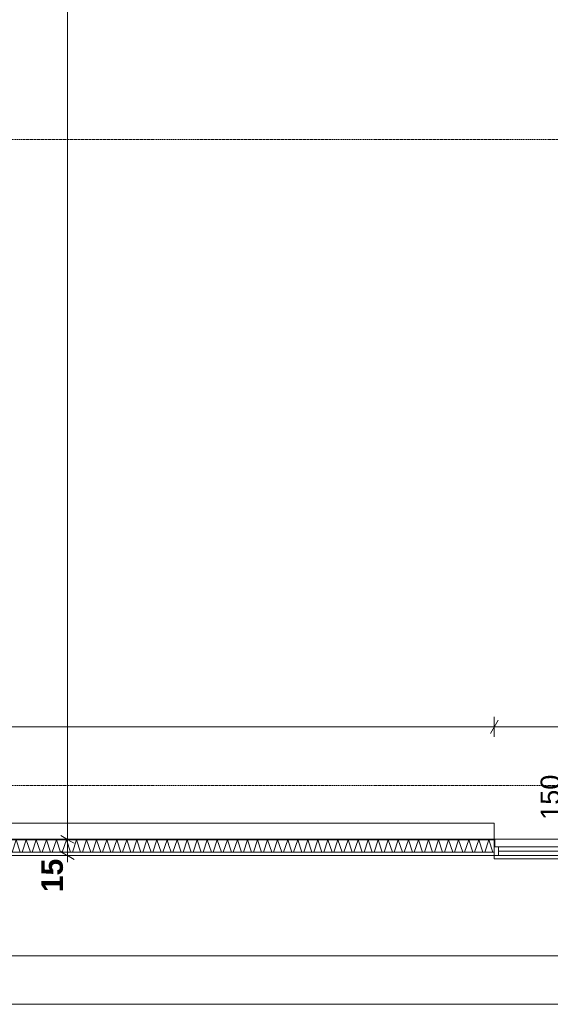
# Model space of a CAD drawing. Extents: x -7314 to 11761, y 144 to 9383.
# Tile 4 of 193: x 1459 to 1951, y 584 to 1498. Entities that reach past the tile are written whole.
import ezdxf
from ezdxf.xclip import XClip

# ---------------------------------------------------------------- set-up
doc = ezdxf.new("R2010")
doc.units = 0
doc.header["$MEASUREMENT"] = 0
doc.header["$XCLIPFRAME"] = 0
for name, pattern in [('Krawędzie ukryte', [68, 48, -20]), ('Przerywana gęsta', [36, 24, -12]), ('Wipeout_Contour', [20000, 0, -20000])]:
    doc.linetypes.add(name, pattern=pattern)
for name, color, linetype in [('FORMA - Arch 01 - 220-A Ściany', 7, 'Continuous'), ('FORMA - Arch 01 - 410-K Osie', 7, 'Continuous'), ('FORMA - Arch 02 - Ściany zewnętrzne', 7, 'Continuous'), ('FORMA - Arch 04 - Wymiary ogólne', 7, 'Continuous')]:
    doc.layers.add(name, color=color, linetype=linetype)
doc.styles.add('STYL_AUTOMATYCZNY_2', font='arial.ttf')
doc.styles.add('STYL_AUTOMATYCZNY_9', font='arial.ttf')
pattern_1 = [(45, (4185.3, -5972.398), (-17.67767, 17.67767), []), (45, (4181.764, -5968.863), (-17.67767, 17.67767), []), (45, (4178.229, -5965.327), (-17.67767, 17.67767), [])]

# ---------------------------------------------------------------- blocks, each defined once
blk = doc.blocks.new('*X13')
at = {"layer": 'FORMA - Arch 01 - 220-A Ściany', "color": 7, "linetype": 'Continuous', "lineweight": 5, "ltscale": 0.025}
for p, q in [((913.54, 735.12), (913.97, 736.4)), ((913.97, 736.4), (917.8, 724.9)), ((919.47, 724.9), (923.3, 736.4)), ((923.3, 736.4), (927.13, 724.9)), ((928.8, 724.9), (932.63, 736.4)), ((932.63, 736.4), (936.47, 724.9)), ((938.13, 724.9), (941.97, 736.4)), ((941.97, 736.4), (945.8, 724.9)), ((947.47, 724.9), (951.3, 736.4)), ((951.3, 736.4), (955.13, 724.9)), ((956.8, 724.9), (960.63, 736.4)), ((960.63, 736.4), (964.47, 724.9)), ((966.13, 724.9), (969.97, 736.4)), ((969.97, 736.4), (973.8, 724.9)), ((975.47, 724.9), (979.3, 736.4)), ((979.3, 736.4), (983.13, 724.9)), ((984.8, 724.9), (988.63, 736.4)), ((988.63, 736.4), (992.47, 724.9)), ((994.13, 724.9), (997.97, 736.4)), ((997.97, 736.4), (1001.8, 724.9)), ((1003.47, 724.9), (1007.3, 736.4)), ((1007.3, 736.4), (1011.13, 724.9)), ((1012.8, 724.9), (1016.63, 736.4)), ((1016.63, 736.4), (1020.47, 724.9)), ((1022.13, 724.9), (1025.97, 736.4)), ((1025.97, 736.4), (1029.8, 724.9)), ((1031.47, 724.9), (1035.3, 736.4)), ((1035.3, 736.4), (1039.13, 724.9)), ((1040.8, 724.9), (1044.63, 736.4)), ((1044.63, 736.4), (1048.47, 724.9)), ((1050.13, 724.9), (1053.97, 736.4)), ((1053.97, 736.4), (1057.8, 724.9)), ((1059.47, 724.9), (1063.3, 736.4)), ((1063.3, 736.4), (1067.13, 724.9)), ((1068.8, 724.9), (1072.63, 736.4)), ((1072.63, 736.4), (1076.47, 724.9)), ((1078.13, 724.9), (1081.97, 736.4)), ((1081.97, 736.4), (1085.8, 724.9)), ((1087.47, 724.9), (1091.3, 736.4)), ((1091.3, 736.4), (1095.13, 724.9)), ((1096.8, 724.9), (1100.63, 736.4)), ((1100.63, 736.4), (1104.47, 724.9)), ((1106.13, 724.9), (1109.97, 736.4)), ((1109.97, 736.4), (1113.8, 724.9)), ((1115.47, 724.9), (1119.3, 736.4)), ((1119.3, 736.4), (1123.13, 724.9)), ((1124.8, 724.9), (1128.63, 736.4)), ((1128.63, 736.4), (1132.47, 724.9)), ((1134.13, 724.9), (1137.97, 736.4)), ((1137.97, 736.4), (1141.8, 724.9)), ((1143.47, 724.9), (1147.3, 736.4)), ((1147.3, 736.4), (1151.13, 724.9)), ((1152.8, 724.9), (1156.63, 736.4)), ((1156.63, 736.4), (1160.47, 724.9)), ((1162.13, 724.9), (1165.97, 736.4)), ((1165.97, 736.4), (1169.8, 724.9)), ((1171.47, 724.9), (1175.3, 736.4)), ((1175.3, 736.4), (1179.13, 724.9)), ((1180.8, 724.9), (1184.63, 736.4)), ((1184.63, 736.4), (1188.47, 724.9)), ((1190.13, 724.9), (1193.97, 736.4)), ((1193.97, 736.4), (1197.8, 724.9)), ((1199.47, 724.9), (1203.3, 736.4)), ((1203.3, 736.4), (1207.13, 724.9)), ((1208.8, 724.9), (1212.63, 736.4)), ((1212.63, 736.4), (1216.47, 724.9)), ((1218.13, 724.9), (1221.97, 736.4)), ((1221.97, 736.4), (1225.8, 724.9)), ((1227.47, 724.9), (1231.3, 736.4)), ((1231.3, 736.4), (1235.13, 724.9)), ((1236.8, 724.9), (1240.63, 736.4)), ((1240.63, 736.4), (1244.47, 724.9)), ((1246.13, 724.9), (1249.97, 736.4)), ((1249.97, 736.4), (1253.8, 724.9)), ((1255.47, 724.9), (1259.3, 736.4)), ((1259.3, 736.4), (1263.13, 724.9)), ((1264.8, 724.9), (1268.63, 736.4)), ((1268.63, 736.4), (1272.47, 724.9)), ((1274.13, 724.9), (1277.97, 736.4)), ((1277.97, 736.4), (1281.8, 724.9)), ((1283.47, 724.9), (1287.3, 736.4)), ((1287.3, 736.4), (1291.13, 724.9)), ((1292.8, 724.9), (1296.63, 736.4)), ((1296.63, 736.4), (1300.47, 724.9)), ((1302.13, 724.9), (1305.97, 736.4)), ((1305.97, 736.4), (1309.8, 724.9)), ((1311.47, 724.9), (1315.3, 736.4)), ((1315.3, 736.4), (1319.13, 724.9)), ((1320.8, 724.9), (1324.63, 736.4)), ((1324.63, 736.4), (1328.47, 724.9)), ((1330.13, 724.9), (1333.97, 736.4)), ((1333.97, 736.4), (1337.8, 724.9)), ((1339.47, 724.9), (1343.3, 736.4)), ((1343.3, 736.4), (1347.13, 724.9)), ((1348.8, 724.9), (1352.63, 736.4)), ((1352.63, 736.4), (1356.47, 724.9)), ((1358.13, 724.9), (1361.97, 736.4)), ((1361.97, 736.4), (1365.8, 724.9)), ((1367.47, 724.9), (1371.3, 736.4)), ((1371.3, 736.4), (1375.13, 724.9)), ((1376.8, 724.9), (1380.63, 736.4)), ((1380.63, 736.4), (1384.47, 724.9)), ((1386.13, 724.9), (1389.97, 736.4)), ((1389.97, 736.4), (1393.8, 724.9)), ((1395.47, 724.9), (1399.3, 736.4)), ((1399.3, 736.4), (1403.13, 724.9)), ((1404.8, 724.9), (1408.63, 736.4)), ((1408.63, 736.4), (1412.47, 724.9)), ((1414.13, 724.9), (1417.97, 736.4)), ((1417.97, 736.4), (1421.8, 724.9)), ((1423.47, 724.9), (1427.3, 736.4)), ((1427.3, 736.4), (1431.13, 724.9)), ((1432.8, 724.9), (1436.63, 736.4)), ((1436.63, 736.4), (1440.47, 724.9)), ((1442.13, 724.9), (1445.97, 736.4)), ((1445.97, 736.4), (1449.8, 724.9)), ((1451.47, 724.9), (1455.3, 736.4)), ((1455.3, 736.4), (1459.13, 724.9)), ((1460.8, 724.9), (1464.63, 736.4)), ((1464.63, 736.4), (1468.47, 724.9)), ((1470.13, 724.9), (1473.97, 736.4)), ((1473.97, 736.4), (1477.8, 724.9)), ((1479.47, 724.9), (1483.3, 736.4)), ((1483.3, 736.4), (1487.13, 724.9)), ((1488.8, 724.9), (1492.63, 736.4)), ((1492.63, 736.4), (1496.47, 724.9)), ((1498.13, 724.9), (1501.97, 736.4)), ((1501.97, 736.4), (1505.8, 724.9)), ((1507.47, 724.9), (1511.3, 736.4)), ((1511.3, 736.4), (1515.13, 724.9)), ((1516.8, 724.9), (1520.63, 736.4)), ((1520.63, 736.4), (1524.47, 724.9)), ((1526.13, 724.9), (1529.97, 736.4)), ((1529.97, 736.4), (1533.8, 724.9)), ((1535.47, 724.9), (1539.3, 736.4)), ((1539.3, 736.4), (1543.13, 724.9)), ((1544.8, 724.9), (1548.63, 736.4)), ((1548.63, 736.4), (1552.47, 724.9)), ((1554.13, 724.9), (1557.97, 736.4)), ((1557.97, 736.4), (1561.8, 724.9)), ((1563.47, 724.9), (1567.3, 736.4)), ((1567.3, 736.4), (1571.13, 724.9)), ((1572.8, 724.9), (1576.63, 736.4)), ((1576.63, 736.4), (1580.47, 724.9)), ((1582.13, 724.9), (1585.97, 736.4)), ((1585.97, 736.4), (1589.8, 724.9)), ((1591.47, 724.9), (1595.3, 736.4)), ((1595.3, 736.4), (1597, 731.29))]:
    blk.add_line(p, q, dxfattribs=at)
blk = doc.blocks.new('*X363')
at = {"layer": 'FORMA - Arch 01 - 220-A Ściany', "color": 7, "linetype": 'Continuous', "lineweight": 5, "ltscale": 0.025}
for p, q in [((1600.8, 724.9), (1604.63, 736.4)), ((1604.63, 736.4), (1608.47, 724.9)), ((1610.13, 724.9), (1613.97, 736.4)), ((1613.97, 736.4), (1617.8, 724.9)), ((1619.47, 724.9), (1623.3, 736.4)), ((1623.3, 736.4), (1627.13, 724.9)), ((1628.8, 724.9), (1632.63, 736.4)), ((1632.63, 736.4), (1636.47, 724.9)), ((1638.13, 724.9), (1641.97, 736.4)), ((1641.97, 736.4), (1645.8, 724.9)), ((1647.47, 724.9), (1651.3, 736.4)), ((1651.3, 736.4), (1655.13, 724.9)), ((1656.8, 724.9), (1660.63, 736.4)), ((1660.63, 736.4), (1664.47, 724.9)), ((1666.13, 724.9), (1669.97, 736.4)), ((1669.97, 736.4), (1673.8, 724.9)), ((1675.47, 724.9), (1679.3, 736.4)), ((1679.3, 736.4), (1683.13, 724.9)), ((1684.8, 724.9), (1688.63, 736.4)), ((1688.63, 736.4), (1692.47, 724.9)), ((1694.13, 724.9), (1697.97, 736.4)), ((1697.97, 736.4), (1701.8, 724.9)), ((1703.47, 724.9), (1707.3, 736.4)), ((1707.3, 736.4), (1711.13, 724.9)), ((1712.8, 724.9), (1716.63, 736.4)), ((1716.63, 736.4), (1720.47, 724.9)), ((1722.13, 724.9), (1725.97, 736.4)), ((1725.97, 736.4), (1729.8, 724.9)), ((1731.47, 724.9), (1735.3, 736.4)), ((1735.3, 736.4), (1739.13, 724.9)), ((1740.8, 724.9), (1744.63, 736.4)), ((1744.63, 736.4), (1748.47, 724.9)), ((1750.13, 724.9), (1753.97, 736.4)), ((1753.97, 736.4), (1757.8, 724.9)), ((1759.47, 724.9), (1763.3, 736.4)), ((1763.3, 736.4), (1767.13, 724.9)), ((1768.8, 724.9), (1772.63, 736.4)), ((1772.63, 736.4), (1776.47, 724.9)), ((1778.13, 724.9), (1781.97, 736.4)), ((1781.97, 736.4), (1785.8, 724.9)), ((1787.47, 724.9), (1791.3, 736.4)), ((1791.3, 736.4), (1795.13, 724.9)), ((1796.8, 724.9), (1800.63, 736.4)), ((1800.63, 736.4), (1804.47, 724.9)), ((1806.13, 724.9), (1809.97, 736.4)), ((1809.97, 736.4), (1813.8, 724.9)), ((1815.47, 724.9), (1819.3, 736.4)), ((1819.3, 736.4), (1823.13, 724.9)), ((1824.8, 724.9), (1828.63, 736.4)), ((1828.63, 736.4), (1832.47, 724.9)), ((1834.13, 724.9), (1837.97, 736.4)), ((1837.97, 736.4), (1841.8, 724.9)), ((1843.47, 724.9), (1847.3, 736.4)), ((1847.3, 736.4), (1851.13, 724.9)), ((1852.8, 724.9), (1856.63, 736.4)), ((1856.63, 736.4), (1860.47, 724.9)), ((1862.13, 724.9), (1865.97, 736.4)), ((1865.97, 736.4), (1869.8, 724.9)), ((1871.47, 724.9), (1875.3, 736.4)), ((1875.3, 736.4), (1879.13, 724.9)), ((1880.8, 724.9), (1884.63, 736.4)), ((1884.63, 736.4), (1888.47, 724.9)), ((1890.13, 724.9), (1893.97, 736.4)), ((1893.97, 736.4), (1897.8, 724.9)), ((1597, 731.29), (1599.13, 724.9))]:
    blk.add_line(p, q, dxfattribs=at)
blk = doc.blocks.new('Rysunek_1_1', base_point=(4185.3, -5972.4))
at = {"layer": 'FORMA - Arch 01 - 410-K Osie', "color": 7, "linetype": 'Krawędzie ukryte', "lineweight": 13, "ltscale": 0.025}
for p, q in [((3420.76, 1386.9), (587.6, 1386.9)), ((3420.76, 786.9), (587.6, 786.9))]:
    blk.add_line(p, q, dxfattribs=at)
at = {"layer": 'FORMA - Arch 04 - Wymiary ogólne', "color": 154, "linetype": 'Continuous', "lineweight": 13, "ltscale": 0.025}
for p, q in [((1899, 850.79), (1899, 832.04)), ((1895.39, 835.17), (1902.61, 847.67)), ((1899, 841.42), (914.04, 841.42)), ((2641.54, 841.42), (1899, 841.42)), ((3313.04, 628.63), (914.04, 628.63)), ((3416.04, 583.63), (899.04, 583.63))]:
    blk.add_line(p, q, dxfattribs=at)
at = {"layer": 'FORMA - Arch 01 - 220-A Ściany', "color": 7, "linetype": 'Continuous', "lineweight": 13, "char_height": 18, "attachment_point": 7, "rotation": 90, "style": 'STYL_AUTOMATYCZNY_2'}
for s, insert in [('\\A1;{\\pql;\\pt0;\\fArial|b0|i0|c238|p0;\\W1.000000;150\\fArial|b0|i0|c238|p0;\\W1.000000;\\A1{\\H.66x;\\S^  ;}\\fArial|b0|i0|c238|p0;\\W1.000000;\\fArial|b0|i0|c238|p0;\\W1.000000;}', (1965.34, 755.01)), ('\\A1;{\\pql;\\pt0;\\fArial|b0|i0|c238|p0;\\W1.000000;350\\fArial|b0|i0|c238|p0;\\W1.000000;\\A1{\\H.66x;\\S^  ;}\\fArial|b0|i0|c238|p0;\\W1.000000;\\fArial|b0|i0|c238|p0;\\W1.000000;}', (2001.35, 755.01))]:
    blk.add_mtext(s, dxfattribs=dict(at, insert=insert))
at = {"layer": 'FORMA - Arch 04 - Wymiary ogólne', "color": 154, "linetype": 'Continuous', "lineweight": 13, "insert": (1498.92, 687.78), "char_height": 20, "width": 30.509, "attachment_point": 7, "rotation": 90, "style": 'STYL_AUTOMATYCZNY_9'}
blk.add_mtext('\\A1;{\\pql;\\fArial|b1|i0|c238|p0;\\W1.000000;15}', dxfattribs=at)
at = {"color": 254, "linetype": 'Wipeout_Contour', "lineweight": 0, "ltscale": 5865.081513}
blk.add_wipeout([(914.04, 736.4), (1597, 736.4), (1597, 736.9), (914.04, 736.9)], dxfattribs=at).dxf.layer = 'FORMA - Arch 01 - 220-A Ściany'
at = {"layer": 'FORMA - Arch 01 - 220-A Ściany', "linetype": 'Continuous', "lineweight": 5}
h = blk.add_hatch(dxfattribs=at)
h.set_pattern_fill('Aluminium_0001', style=0, pattern_type=2)
h.set_pattern_definition(pattern_1)
h.paths.add_polyline_path([(914.04, 736.4), (1597, 736.4), (1597, 736.9), (914.04, 736.9)])
at = {"color": 254, "linetype": 'Wipeout_Contour', "lineweight": 0, "ltscale": 5851.809071}
blk.add_wipeout([(1597, 736.4), (913.54, 736.4), (913.54, 724.9), (1597, 724.9)], dxfattribs=at).dxf.layer = 'FORMA - Arch 01 - 220-A Ściany'
at = {"layer": 'FORMA - Arch 01 - 220-A Ściany', "color": 7, "linetype": 'Continuous', "lineweight": 25, "ltscale": 0.025}
blk.add_line((1597, 736.4), (913.54, 736.4), dxfattribs=at)
at = {"layer": 'FORMA - Arch 01 - 220-A Ściany', "color": 7, "linetype": 'Continuous', "lineweight": 15, "ltscale": 0.025, "flags": 128}
blk.add_lwpolyline([(1597, 736.9), (914.04, 736.9)], dxfattribs=at)
at = {"color": 7, "linetype": 'Continuous', "lineweight": 13, "ltscale": 0.025}
blk.add_blockref('*X13', (0, 0), dxfattribs=at)
at = {"color": 254, "linetype": 'Wipeout_Contour', "lineweight": 0, "ltscale": 6653.231971}
blk.add_wipeout([(1499, 721.9), (1499, 723.9), (1497, 723.9), (1497, 721.9)], dxfattribs=at).dxf.layer = 'FORMA - Arch 01 - 220-A Ściany'
at = {"color": 254, "linetype": 'Wipeout_Contour', "lineweight": 0, "ltscale": 6460.130839}
blk.add_wipeout([(929.04, 736.9), (1899, 736.9), (1899, 751.9), (929.04, 751.9)], dxfattribs=at).dxf.layer = 'FORMA - Arch 02 - Ściany zewnętrzne'
at = {"layer": 'FORMA - Arch 02 - Ściany zewnętrzne', "color": 7, "linetype": 'Continuous', "lineweight": 13, "ltscale": 0.025, "flags": 128}
for points in [[(1899, 751.9), (929.04, 751.9)], [(1899, 751.9), (1899, 736.9)], [(929.04, 736.9), (1899, 736.9)]]:
    blk.add_lwpolyline(points, dxfattribs=at)
at = {"layer": 'FORMA - Arch 04 - Wymiary ogólne', "color": 154, "linetype": 'Continuous', "lineweight": 13, "ltscale": 0.025}
for p, q in [((1502.92, 736.9), (1502.92, 2579.4)), ((1512.3, 736.9), (1493.55, 736.9)), ((1496.67, 740.51), (1509.17, 733.29))]:
    blk.add_line(p, q, dxfattribs=at)
at = {"color": 254, "linetype": 'Wipeout_Contour', "lineweight": 0, "ltscale": 6937.505413}
blk.add_wipeout([(2199.04, 721.9), (2199.04, 724.9), (899.04, 724.9), (899.04, 721.9)], dxfattribs=at).dxf.layer = 'FORMA - Arch 01 - 220-A Ściany'
at = {"layer": 'FORMA - Arch 01 - 220-A Ściany', "color": 7, "linetype": 'Continuous', "lineweight": 18, "ltscale": 0.025}
blk.add_line((2199.04, 724.9), (899.04, 724.9), dxfattribs=at)
at = {"color": 254, "linetype": 'Wipeout_Contour', "lineweight": 0, "ltscale": 7591.187531}
blk.add_wipeout([(1899.04, 736.9), (1597, 736.9), (1597, 736.4), (1899.04, 736.4)], dxfattribs=at).dxf.layer = 'FORMA - Arch 01 - 220-A Ściany'
at = {"layer": 'FORMA - Arch 01 - 220-A Ściany', "linetype": 'Continuous', "lineweight": 5}
h = blk.add_hatch(dxfattribs=at)
h.set_pattern_fill('Aluminium_0001', style=0, pattern_type=2)
h.set_pattern_definition(pattern_1)
h.paths.add_polyline_path([(1899.04, 736.9), (1597, 736.9), (1597, 736.4), (1899.04, 736.4)])
at = {"color": 254, "linetype": 'Wipeout_Contour', "lineweight": 0, "ltscale": 6653.231971}
blk.add_wipeout([(1499, 721.9), (1499, 723.9), (1497, 723.9), (1497, 721.9)], dxfattribs=at).dxf.layer = 'FORMA - Arch 01 - 220-A Ściany'
at = {"layer": 'FORMA - Arch 01 - 220-A Ściany', "color": 7, "linetype": 'Continuous', "lineweight": 13, "ltscale": 0.025}
blk.add_line((1499, 721.9), (1497, 721.9), dxfattribs=at)
at = {"layer": 'FORMA - Arch 01 - 220-A Ściany', "color": 7, "linetype": 'Continuous', "lineweight": 18, "ltscale": 0.025, "flags": 128}
blk.add_lwpolyline([(1499, 721.9), (1499, 723.9), (1497, 723.9), (1497, 721.9)], close=True, dxfattribs=at)
at = {"color": 254, "linetype": 'Wipeout_Contour', "lineweight": 0, "ltscale": 6937.505413}
blk.add_wipeout([(2199.04, 721.9), (2199.04, 724.9), (899.04, 724.9), (899.04, 721.9)], dxfattribs=at).dxf.layer = 'FORMA - Arch 01 - 220-A Ściany'
at = {"layer": 'FORMA - Arch 01 - 220-A Ściany', "color": 7, "linetype": 'Continuous', "lineweight": 13, "ltscale": 0.025}
blk.add_line((2199.04, 721.9), (899.04, 721.9), dxfattribs=at)
at = {"layer": 'FORMA - Arch 01 - 220-A Ściany', "color": 7, "linetype": 'Continuous', "lineweight": 18, "ltscale": 0.025, "flags": 128}
blk.add_lwpolyline([(2199.04, 721.9), (2199.04, 724.9), (899.04, 724.9), (899.04, 721.9)], close=True, dxfattribs=at)
at = {"color": 254, "linetype": 'Wipeout_Contour', "lineweight": 0, "ltscale": 9615.871686}
blk.add_wipeout([(1597, 736.4), (1597, 724.9), (1899.04, 724.9), (1899.04, 729.9), (1899.04, 736.4)], dxfattribs=at).dxf.layer = 'FORMA - Arch 01 - 220-A Ściany'
at = {"color": 7, "linetype": 'Continuous', "lineweight": 13, "ltscale": 0.025}
blk.add_blockref('*X363', (0, 0), dxfattribs=at)
at = {"color": 254, "linetype": 'Wipeout_Contour', "lineweight": 0, "ltscale": 10181.332918}
blk.add_wipeout([(1899.54, 736.9), (1899.04, 736.9), (1899.04, 736.4), (1899.04, 729.9), (1899.54, 729.9)], dxfattribs=at).dxf.layer = 'FORMA - Arch 01 - 220-A Ściany'
at = {"color": 254, "linetype": 'Wipeout_Contour', "lineweight": 0, "ltscale": 7015.632964}
blk.add_wipeout([(1599, 721.9), (1599, 723.9), (1597, 723.9), (1597, 721.9)], dxfattribs=at).dxf.layer = 'FORMA - Arch 01 - 220-A Ściany'
at = {"color": 254, "linetype": 'Wipeout_Contour', "lineweight": 0, "ltscale": 7381.918185}
blk.add_wipeout([(1699, 721.9), (1699, 723.9), (1697, 723.9), (1697, 721.9)], dxfattribs=at).dxf.layer = 'FORMA - Arch 01 - 220-A Ściany'
at = {"color": 254, "linetype": 'Wipeout_Contour', "lineweight": 0, "ltscale": 7751.537026}
blk.add_wipeout([(1799, 721.9), (1799, 723.9), (1797, 723.9), (1797, 721.9)], dxfattribs=at).dxf.layer = 'FORMA - Arch 01 - 220-A Ściany'
at = {"color": 254, "linetype": 'Wipeout_Contour', "lineweight": 0, "ltscale": 8124.034491}
blk.add_wipeout([(1899, 721.9), (1899, 723.9), (1897, 723.9), (1897, 721.9)], dxfattribs=at).dxf.layer = 'FORMA - Arch 01 - 220-A Ściany'
at = {"layer": 'FORMA - Arch 01 - 220-A Ściany', "linetype": 'Continuous', "lineweight": 5}
h = blk.add_hatch(dxfattribs=at)
h.set_pattern_fill('Aluminium_0001', style=0, pattern_type=2)
h.set_pattern_definition(pattern_1)
h.paths.add_polyline_path([(1899.54, 736.9), (1899.04, 736.9), (1899.04, 736.4), (1899.04, 729.9), (1899.54, 729.9)])
at = {"layer": 'FORMA - Arch 01 - 220-A Ściany', "color": 7, "linetype": 'Continuous', "lineweight": 25, "ltscale": 0.025}
for q in [(1597, 736.4), (1899.04, 729.9)]:
    blk.add_line((1899.04, 736.4), q, dxfattribs=at)
at = {"layer": 'FORMA - Arch 01 - 220-A Ściany', "color": 7, "linetype": 'Continuous', "lineweight": 15, "ltscale": 0.025}
for p, q in [((1899.04, 736.9), (1899.54, 736.9)), ((1899.04, 736.9), (1899.54, 736.9)), ((1899.54, 729.9), (1899.54, 736.9)), ((1899.04, 729.9), (1899.54, 729.9))]:
    blk.add_line(p, q, dxfattribs=at)
at = {"layer": 'FORMA - Arch 01 - 220-A Ściany', "color": 7, "linetype": 'Continuous', "lineweight": 13, "ltscale": 0.025}
blk.add_line((2048.54, 736.9), (1899.54, 736.9), dxfattribs=at)
at = {"layer": 'FORMA - Arch 01 - 220-A Ściany', "color": 7, "linetype": 'Continuous', "lineweight": 15, "ltscale": 0.025, "flags": 128}
blk.add_lwpolyline([(1899.04, 736.9), (1597, 736.9)], dxfattribs=at)
at = {"color": 254, "linetype": 'Wipeout_Contour', "lineweight": 0, "ltscale": 6937.505413}
blk.add_wipeout([(2199.04, 721.9), (2199.04, 724.9), (899.04, 724.9), (899.04, 721.9)], dxfattribs=at).dxf.layer = 'FORMA - Arch 01 - 220-A Ściany'
at = {"layer": 'FORMA - Arch 01 - 220-A Ściany', "color": 7, "linetype": 'Continuous', "lineweight": 18, "ltscale": 0.025}
blk.add_line((1899.04, 724.9), (899.04, 724.9), dxfattribs=at)
at = {"layer": 'FORMA - Arch 01 - 220-A Ściany', "color": 7, "linetype": 'Continuous', "lineweight": 15, "ltscale": 0.025}
blk.add_line((1899.04, 724.9), (1899.04, 729.9), dxfattribs=at)
at = {"color": 254, "linetype": 'Wipeout_Contour', "lineweight": 0, "ltscale": 7015.632964}
blk.add_wipeout([(1599, 721.9), (1599, 723.9), (1597, 723.9), (1597, 721.9)], dxfattribs=at).dxf.layer = 'FORMA - Arch 01 - 220-A Ściany'
at = {"color": 254, "linetype": 'Wipeout_Contour', "lineweight": 0, "ltscale": 7381.918185}
blk.add_wipeout([(1699, 721.9), (1699, 723.9), (1697, 723.9), (1697, 721.9)], dxfattribs=at).dxf.layer = 'FORMA - Arch 01 - 220-A Ściany'
at = {"color": 254, "linetype": 'Wipeout_Contour', "lineweight": 0, "ltscale": 7751.537026}
blk.add_wipeout([(1799, 721.9), (1799, 723.9), (1797, 723.9), (1797, 721.9)], dxfattribs=at).dxf.layer = 'FORMA - Arch 01 - 220-A Ściany'
at = {"color": 254, "linetype": 'Wipeout_Contour', "lineweight": 0, "ltscale": 8124.034491}
blk.add_wipeout([(1899, 721.9), (1899, 723.9), (1897, 723.9), (1897, 721.9)], dxfattribs=at).dxf.layer = 'FORMA - Arch 01 - 220-A Ściany'
at = {"layer": 'FORMA - Arch 01 - 220-A Ściany', "color": 7, "linetype": 'Continuous', "lineweight": 13, "ltscale": 0.025}
for p, q in [((1599, 721.9), (1597, 721.9)), ((1699, 721.9), (1697, 721.9)), ((1799, 721.9), (1797, 721.9)), ((1899, 721.9), (1897, 721.9))]:
    blk.add_line(p, q, dxfattribs=at)
at = {"layer": 'FORMA - Arch 01 - 220-A Ściany', "color": 7, "linetype": 'Continuous', "lineweight": 18, "ltscale": 0.025, "flags": 128}
for points in [[(1599, 721.9), (1599, 723.9), (1597, 723.9), (1597, 721.9)], [(1699, 721.9), (1699, 723.9), (1697, 723.9), (1697, 721.9)], [(1799, 721.9), (1799, 723.9), (1797, 723.9), (1797, 721.9)], [(1899, 721.9), (1899, 723.9), (1897, 723.9), (1897, 721.9)]]:
    blk.add_lwpolyline(points, close=True, dxfattribs=at)
at = {"color": 254, "linetype": 'Wipeout_Contour', "lineweight": 0, "ltscale": 6937.505413}
blk.add_wipeout([(2199.04, 721.9), (2199.04, 724.9), (899.04, 724.9), (899.04, 721.9)], dxfattribs=at).dxf.layer = 'FORMA - Arch 01 - 220-A Ściany'
at = {"layer": 'FORMA - Arch 01 - 220-A Ściany', "color": 7, "linetype": 'Continuous', "lineweight": 13, "ltscale": 0.025}
for p, q in [((2199.04, 721.9), (899.04, 721.9)), ((1899.04, 718.9), (1899.04, 721.9)), ((2049.04, 718.9), (1899.04, 718.9))]:
    blk.add_line(p, q, dxfattribs=at)
at = {"layer": 'FORMA - Arch 01 - 220-A Ściany', "color": 7, "linetype": 'Przerywana gęsta', "lineweight": 13, "ltscale": 0.025}
blk.add_line((2049.04, 721.9), (1899.04, 721.9), dxfattribs=at)
at = {"layer": 'FORMA - Arch 01 - 220-A Ściany', "color": 7, "linetype": 'Continuous', "lineweight": 18, "ltscale": 0.025, "flags": 128}
blk.add_lwpolyline([(2199.04, 721.9), (2199.04, 724.9), (899.04, 724.9), (899.04, 721.9)], close=True, dxfattribs=at)
at = {"layer": 'FORMA - Arch 04 - Wymiary ogólne', "color": 154, "linetype": 'Continuous', "lineweight": 13, "ltscale": 0.025}
for p, q in [((1502.92, 721.9), (1502.92, 736.9)), ((1496.67, 725.51), (1509.17, 718.29)), ((1512.3, 721.9), (1493.55, 721.9)), ((1502.92, 715.78), (1502.92, 721.9))]:
    blk.add_line(p, q, dxfattribs=at)
at = {"color": 254, "linetype": 'Wipeout_Contour', "lineweight": 0, "ltscale": 8139.675239}
blk.add_wipeout([(1899.04, 721.9), (1903.04, 721.9), (1903.04, 729.9), (1899.04, 729.9)], dxfattribs=at).dxf.layer = 'FORMA - Arch 01 - 220-A Ściany'
at = {"color": 254, "linetype": 'Wipeout_Contour', "lineweight": 0, "ltscale": 8413.659233}
blk.add_wipeout([(2045.04, 729.9), (1903.04, 729.9), (1903.04, 721.9), (2045.04, 721.9)], dxfattribs=at).dxf.layer = 'FORMA - Arch 01 - 220-A Ściany'
at = {"layer": 'FORMA - Arch 01 - 220-A Ściany', "color": 7, "linetype": 'Continuous', "lineweight": 15, "ltscale": 0.025}
for p, q in [((1899.54, 729.9), (1899.54, 736.9)), ((1903.04, 729.9), (1899.04, 729.9)), ((1899.04, 722.4), (1899.04, 729.9)), ((1899.04, 722.4), (1899.04, 729.9)), ((1903.04, 721.9), (1903.04, 729.9)), ((1899.04, 721.9), (1899.04, 722.4)), ((1899.04, 721.9), (1899.04, 722.4)), ((1899.04, 721.9), (1903.04, 721.9))]:
    blk.add_line(p, q, dxfattribs=at)
at = {"layer": 'FORMA - Arch 01 - 220-A Ściany', "color": 7, "linetype": 'Continuous', "lineweight": 13, "ltscale": 0.025}
for p, q in [((2045.04, 729.9), (1903.04, 729.9)), ((2045.04, 725.9), (1903.04, 725.9)), ((1903.04, 721.9), (2045.04, 721.9))]:
    blk.add_line(p, q, dxfattribs=at)

msp = doc.modelspace()

# ---------------------------------------------------------------- block references
at = {"lineweight": 20}
ref = msp.add_blockref('Rysunek_1_1', (4185.29965, -5972.39804), dxfattribs=at)
XClip(ref).set_block_clipping_path([(254.0251470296, 246.5573808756), (9689.7973583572, 9358.9497337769)])

doc.saveas('drawing.dxf')
